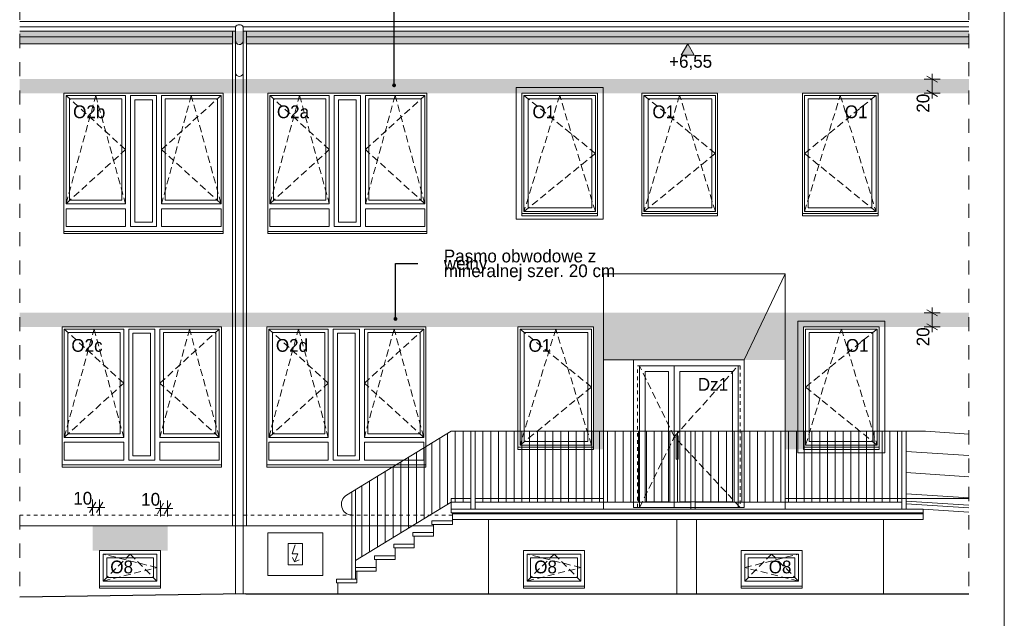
# Model space of a CAD drawing. Extents: x -149893 to 127691, y 5328 to 37028.
# Tile 87 of 88: x 113778 to 127691, y 19347 to 27803. Entities that reach past the tile are written whole.
import ezdxf

# ---------------------------------------------------------------- set-up
doc = ezdxf.new("R2010")
doc.units = 0
doc.header["$MEASUREMENT"] = 0
for name, pattern in [('Hidden Line', [100, 50, -50]), ('Krawędzie ukryte', [150, 100, -50]), ('Przerywana', [400, 200, -200])]:
    doc.linetypes.add(name, pattern=pattern)
doc.layers.add('arch izolacje_Nr_Pióra__9', color=7, linetype='Continuous', lineweight=13, true_color=0x3dad99)
doc.layers.add('Arch kolory_Nr_Pióra__64', color=7, linetype='Continuous', lineweight=15, true_color=0x2b862b)
for name, color, linetype, lineweight in [('Arch okna_Nr_Pióra__5', 7, 'Continuous', 13), ('Arch opisy okien_Nr_Pióra__21', 7, 'Continuous', 13), ('Arch opisy_Nr_Pióra__21', 7, 'Continuous', 13), ('ARCH TABELA_Nr_Pióra__21', 7, 'Continuous', 13), ('Arch wymiary_Nr_Pióra__5', 7, 'Continuous', 13), ('INSTALACJA IE_Nr_Pióra__21', 7, 'Continuous', 13), ('INSTALACJA IE_Nr_Pióra__5', 7, 'Continuous', 13), ('INWENT BALUSTRADY_Nr_Pióra__5', 7, 'Continuous', 13), ('INWENT DACH_Nr_Pióra__21', 7, 'Continuous', 13), ('INWENT ODWODNIENIE_Nr_Pióra__21', 7, 'Continuous', 13), ('INWENT OPISY_Nr_Pióra__21', 7, 'Continuous', 13), ('INWENT TEREN_Nr_Pióra__1', 7, 'Continuous', 25), ('INWENT. DRZWI_Nr_Pióra__21', 7, 'Continuous', 13), ('INWENT. OKNA_Nr_Pióra__5', 7, 'Continuous', 13), ('INWENT.ŚCIANY_Nr_Pióra__5', 7, 'Continuous', 13), ('Istniejące schody_Nr_Pióra__21', 7, 'Continuous', 13), ('Istniejące schody_Nr_Pióra__5', 7, 'Continuous', 13)]:
    doc.layers.add(name, color=color, linetype=linetype, lineweight=lineweight)
doc.layers.add('Arch wymiary', color=7, linetype='Continuous')
doc.layers.add('INSTALACJA IE', color=7, linetype='Continuous')
doc.styles.add('GENERATED_STYLE_3', font='txt')
doc.styles.add('GENERATED_STYLE_4', font='txt')
doc.styles.add('GENERATED_STYLE_8', font='txt')
doc.dimstyles.new('GENERATED_STYLE__5', dxfattribs={"dimtxt": 179.999995, "dimasz": 114, "dimexe": 0.18, "dimexo": 0, "dimgap": 0.09, "dimtad": 1, "dimtih": 1, "dimtoh": 1, "dimdec": 0, "dimlfac": 0.1, "dimzin": 0, "dimdsep": 46, "dimtxsty": 'GENERATED_STYLE_3', "dimblk": 'ARROWHEAD_2', "dimblk1": 'ARROWHEAD_2', "dimblk2": 'ARROWHEAD_2', "dimcen": 0.09, "dimclrd": 7, "dimclre": 7, "dimclrt": 7, "dimazin": 0, "dimtfac": 1, "dimtdec": 4, "dimtmove": 0, "dimatfit": 3, "dimfxl": 0, "dimtolj": 1, "dimtzin": 0, "dimarcsym": 0})
doc.dimstyles.new('GENERATED_STYLE__6', dxfattribs={"dimtxt": 179.999995, "dimasz": 114, "dimexe": 0.18, "dimexo": 0, "dimgap": 0.09, "dimtad": 1, "dimdec": 0, "dimlfac": 0.1, "dimzin": 0, "dimdsep": 46, "dimtxsty": 'GENERATED_STYLE_3', "dimblk": 'ARROWHEAD_2', "dimblk1": 'ARROWHEAD_2', "dimblk2": 'ARROWHEAD_2', "dimcen": 0.09, "dimclrd": 7, "dimclre": 7, "dimclrt": 7, "dimazin": 0, "dimtfac": 1, "dimtdec": 4, "dimtmove": 0, "dimatfit": 3, "dimfxl": 0, "dimtolj": 1, "dimtzin": 0, "dimarcsym": 0})
doc.dimstyles.new('GENERATED_STYLE__8', dxfattribs={"dimtxt": 0.18, "dimasz": 109.44, "dimexe": 0.18, "dimexo": 0.0625, "dimgap": 0.09, "dimtad": 0, "dimtih": 1, "dimtoh": 1, "dimdec": 4, "dimzin": 0, "dimdsep": 46, "dimcen": 0.09, "dimadec": 0, "dimazin": 0, "dimtfac": 1, "dimtdec": 4, "dimtmove": 0, "dimatfit": 3, "dimldrblk": 'ARROWHEAD_11', "dimfxl": 0, "dimtolj": 1, "dimtzin": 0, "dimarcsym": 0})

# ---------------------------------------------------------------- blocks, each defined once
blk = doc.blocks.new('Linia_57', base_point=(117663, 20143))
at = {"layer": 'INSTALACJA IE_Nr_Pióra__21', "linetype": 'Continuous'}
for q in [(117635, 20207), (117728, 20172)]:
    blk.add_line((117663, 20143), q, dxfattribs=at)
at = {"layer": 'INSTALACJA IE_Nr_Pióra__5', "linetype": 'Continuous'}
blk.add_line((117663, 20143), (117708, 20259), dxfattribs=at)
blk = doc.blocks.new('*D345')
at = {"layer": 'Arch wymiary_Nr_Pióra__5', "linetype": 'Continuous'}
for p, q in [((114808, 20801), (114808, 21026)), ((114908, 20801), (114908, 21026)), ((114735, 20914), (114808, 20914)), ((114852, 20989), (114765, 20839)), ((114808, 20914), (114908, 20914)), ((114865, 20839), (114952, 20989)), ((114908, 20914), (114982, 20914))]:
    blk.add_line(p, q, dxfattribs=at)
at = {"layer": 'Arch wymiary_Nr_Pióra__5', "insert": (114535, 20950), "char_height": 180, "attachment_point": 7, "style": 'GENERATED_STYLE_3'}
blk.add_mtext('{10}', dxfattribs=at)
blk = doc.blocks.new('ARROWHEAD_2')
at = {"color": 0, "linetype": 'Continuous', "lineweight": 0}
for p, q in [((0, 0), (-1, 0)), ((-0.38, -0.66), (0.38, 0.66))]:
    blk.add_line(p, q, dxfattribs=at)
blk = doc.blocks.new('*D346')
at = {"layer": 'Arch wymiary_Nr_Pióra__5', "linetype": 'Continuous'}
for p, q in [((115768, 20786), (115768, 21011)), ((115868, 20786), (115868, 21011)), ((115695, 20899), (115768, 20899)), ((115812, 20974), (115725, 20824)), ((115768, 20899), (115868, 20899)), ((115825, 20824), (115912, 20974)), ((115868, 20899), (115942, 20899))]:
    blk.add_line(p, q, dxfattribs=at)
at = {"layer": 'Arch wymiary_Nr_Pióra__5', "insert": (115495, 20935), "char_height": 180, "attachment_point": 7, "style": 'GENERATED_STYLE_3'}
blk.add_mtext('{10}', dxfattribs=at)
blk = doc.blocks.new('*D347')
at = {"layer": 'Arch wymiary_Nr_Pióra__5', "linetype": 'Continuous'}
for p, q in [((126784, 23663), (126559, 23663)), ((126746, 23620), (126596, 23706)), ((126671, 23663), (126671, 23736)), ((126671, 23463), (126671, 23663)), ((126784, 23463), (126559, 23463)), ((126596, 23506), (126746, 23420)), ((126671, 23389), (126671, 23463))]:
    blk.add_line(p, q, dxfattribs=at)
at = {"layer": 'Arch wymiary_Nr_Pióra__5', "insert": (126635, 23189), "char_height": 180, "attachment_point": 7, "rotation": 90, "style": 'GENERATED_STYLE_3'}
blk.add_mtext('{20}', dxfattribs=at)
blk = doc.blocks.new('*D348')
at = {"layer": 'Arch wymiary_Nr_Pióra__5', "linetype": 'Continuous'}
for p, q in [((126746, 26920), (126596, 27006)), ((126671, 26963), (126671, 27036)), ((126784, 26963), (126559, 26963)), ((126671, 26763), (126671, 26963)), ((126784, 26763), (126559, 26763)), ((126596, 26806), (126746, 26720)), ((126671, 26689), (126671, 26763))]:
    blk.add_line(p, q, dxfattribs=at)
at = {"layer": 'Arch wymiary_Nr_Pióra__5', "insert": (126635, 26489), "char_height": 180, "attachment_point": 7, "rotation": 90, "style": 'GENERATED_STYLE_3'}
blk.add_mtext('{20}', dxfattribs=at)
blk = doc.blocks.new('Wymiary_116', base_point=(123217, 27463))
at = {"layer": 'Arch wymiary_Nr_Pióra__5', "linetype": 'Continuous'}
blk.add_hatch(color=256, dxfattribs=at).paths.add_polyline_path([(123217, 27463), (123124, 27303), (123310, 27303)], flags=0)
for p, q in [((123217, 27463), (123097, 27463)), ((123217, 27463), (123124, 27303)), ((123217, 27463), (123337, 27463)), ((123310, 27303), (123217, 27463)), ((123124, 27303), (123310, 27303))]:
    blk.add_line(p, q, dxfattribs=at)
at = {"layer": 'Arch wymiary_Nr_Pióra__5', "insert": (122954, 27091), "char_height": 180, "attachment_point": 7, "style": 'GENERATED_STYLE_3'}
blk.add_mtext('{+6,55}', dxfattribs=at)
blk = doc.blocks.new('ARROWHEAD_11')
at = {"color": 0, "linetype": 'Continuous', "lineweight": 0}
blk.add_line((0, 0), (-1, 0), dxfattribs=at)
at = {"color": 0, "linetype": 'Continuous', "lineweight": 0, "const_width": 0.25, "flags": 128}
blk.add_lwpolyline([(-0.125, 0, 1), (0.125, 0, 1)], format="xyb", close=True, dxfattribs=at)

msp = doc.modelspace()

# ---------------------------------------------------------------- hatches: boundary and pattern name
at = {"layer": 'Arch kolory_Nr_Pióra__64', "linetype": 'Continuous'}
for points in [[(113778.3, 27462.8), (127191.1, 27462.8), (127191.1, 27642.9), (113778.3, 27642.9)], [(113778.3, 26762.8), (114403.3, 26762.8), (127191.1, 26762.8), (127191.1, 26962.8), (113778.3, 26962.8)], [(113778.3, 23462.8), (114403.3, 23462.8), (121888.3, 23462.8), (121888.3, 21732.8), (122028.3, 21732.8), (122028.3, 23662.8), (113778.3, 23662.8)], [(122028.3, 22997.8), (124593.3, 22997.8), (124593.3, 23662.8), (122028.3, 23662.8)], [(124593.3, 21732.8), (124853.3, 21732.8), (124853.3, 23462.8), (127191.1, 23462.8), (127191.1, 23662.8), (124593.3, 23662.8)], [(114808.3, 20302.8), (115868.3, 20302.8), (115868.3, 20652.8), (114808.3, 20652.8)]]:
    msp.add_hatch(color=256, dxfattribs=at).paths.add_polyline_path(points, flags=0)

# ---------------------------------------------------------------- linework, layer by layer
at = {"layer": 'arch izolacje_Nr_Pióra__9', "linetype": 'Continuous'}
for p, q in [((113778.3, 27562.8), (116783.3, 27562.8)), ((116783.3, 20652.8), (116783.3, 27642.9)), ((116983.3, 20652.8), (116983.3, 27642.9)), ((116983.3, 27562.8), (127191.1, 27562.8)), ((113778.3, 27462.8), (116783.3, 27462.8)), ((116983.3, 27462.8), (127191.1, 27462.8)), ((120793.3, 26842.8), (122023.3, 26842.8)), ((120793.3, 26842.8), (120793.3, 24982.8)), ((122023.3, 26842.8), (122023.3, 24982.8)), ((120793.3, 24982.8), (122023.3, 24982.8)), ((122028.3, 24212.8), (124593.3, 24212.8)), ((122028.3, 24212.8), (122028.3, 20887.8)), ((124013.3, 22997.8), (124593.3, 24212.8)), ((124593.3, 24212.8), (124593.3, 20887.8)), ((124773.3, 23542.8), (126003.3, 23542.8)), ((124773.3, 23542.8), (124773.3, 21682.8)), ((126003.3, 23542.8), (126003.3, 21682.8)), ((122453.3, 22997.8), (122028.3, 22997.8)), ((124773.3, 21682.8), (126003.3, 21682.8)), ((119873.3, 20887.8), (119873.3, 21037.8)), ((120153.3, 21037.8), (119873.3, 21037.8)), ((122028.3, 21037.8), (120213.3, 21037.8)), ((127191.1, 21037.8), (124593.3, 21037.8)), ((113778.3, 20652.8), (119623.3, 20652.8))]:
    msp.add_line(p, q, dxfattribs=at)
at = {"layer": 'Arch okna_Nr_Pióra__5', "linetype": 'Krawędzie ukryte'}
for p, q in [((115273.3, 25967.8), (114433.3, 26732.8)), ((114433.3, 25202.8), (114853.3, 26732.8)), ((114853.3, 26732.8), (115273.3, 25202.8)), ((115783.3, 25967.8), (116623.3, 26732.8)), ((116203.3, 26732.8), (115783.3, 25202.8)), ((116623.3, 25202.8), (116203.3, 26732.8)), ((118153.3, 25967.8), (117313.3, 26732.8)), ((117313.3, 25202.8), (117733.3, 26732.8)), ((117733.3, 26732.8), (118153.3, 25202.8)), ((118663.3, 25967.8), (119503.3, 26732.8)), ((119083.3, 26732.8), (118663.3, 25202.8)), ((119503.3, 25202.8), (119083.3, 26732.8)), ((121913.3, 25912.8), (120903.3, 26732.8)), ((121408.3, 26732.8), (120903.3, 25092.8)), ((121913.3, 25092.8), (121408.3, 26732.8)), ((123608.3, 25912.8), (122598.3, 26732.8)), ((123103.3, 26732.8), (122598.3, 25092.8)), ((123608.3, 25092.8), (123103.3, 26732.8)), ((124868.3, 25912.8), (125878.3, 26732.8)), ((124868.3, 25092.8), (125373.3, 26732.8)), ((125373.3, 26732.8), (125878.3, 25092.8)), ((114433.3, 25202.8), (115273.3, 25967.8)), ((116623.3, 25202.8), (115783.3, 25967.8)), ((117313.3, 25202.8), (118153.3, 25967.8)), ((119503.3, 25202.8), (118663.3, 25967.8)), ((120903.3, 25092.8), (121913.3, 25912.8)), ((122598.3, 25092.8), (123608.3, 25912.8)), ((125878.3, 25092.8), (124868.3, 25912.8)), ((115248.3, 22667.8), (114408.3, 23432.8)), ((114408.3, 21902.8), (114828.3, 23432.8)), ((114828.3, 23432.8), (115248.3, 21902.8)), ((115758.3, 22667.8), (116598.3, 23432.8)), ((116178.3, 23432.8), (115758.3, 21902.8)), ((116598.3, 21902.8), (116178.3, 23432.8)), ((118138.3, 22667.8), (117298.3, 23432.8)), ((117298.3, 21902.8), (117718.3, 23432.8)), ((117718.3, 23432.8), (118138.3, 21902.8)), ((118648.3, 22667.8), (119488.3, 23432.8)), ((119068.3, 23432.8), (118648.3, 21902.8)), ((119488.3, 21902.8), (119068.3, 23432.8)), ((121858.3, 22612.8), (120848.3, 23432.8)), ((121353.3, 23432.8), (120848.3, 21792.8)), ((121858.3, 21792.8), (121353.3, 23432.8)), ((124883.3, 22612.8), (125893.3, 23432.8)), ((124883.3, 21792.8), (125388.3, 23432.8)), ((125388.3, 23432.8), (125893.3, 21792.8)), ((123028.3, 21912.8), (122538.3, 22912.8)), ((123028.3, 21912.8), (123928.3, 22912.8)), ((114408.3, 21902.8), (115248.3, 22667.8)), ((116598.3, 21902.8), (115758.3, 22667.8)), ((117298.3, 21902.8), (118138.3, 22667.8)), ((119488.3, 21902.8), (118648.3, 22667.8)), ((120848.3, 21792.8), (121858.3, 22612.8)), ((125893.3, 21792.8), (124883.3, 22612.8)), ((122538.3, 20912.8), (123028.3, 21912.8)), ((123958.3, 20912.8), (123028.3, 21912.8)), ((115718.3, 20062.8), (114958.3, 20252.8)), ((114958.3, 19872.8), (115338.3, 20252.8)), ((115338.3, 20252.8), (115718.3, 19872.8)), ((121708.3, 20062.8), (120948.3, 20252.8)), ((120948.3, 19872.8), (121328.3, 20252.8)), ((121328.3, 20252.8), (121708.3, 19872.8)), ((124023.3, 20062.8), (124783.3, 20252.8)), ((124403.3, 20252.8), (124023.3, 19872.8)), ((124783.3, 19872.8), (124403.3, 20252.8)), ((114958.3, 19872.8), (115718.3, 20062.8)), ((120948.3, 19872.8), (121708.3, 20062.8)), ((124783.3, 19872.8), (124023.3, 20062.8))]:
    msp.add_line(p, q, dxfattribs=at)
at = {"layer": 'Arch okna_Nr_Pióra__5', "linetype": 'Continuous'}
for p, q in [((114433.3, 26732.8), (115273.3, 26732.8)), ((114433.3, 26732.8), (114433.3, 25202.8)), ((115273.3, 25202.8), (115273.3, 26732.8)), ((115343.3, 26732.8), (115713.3, 26732.8)), ((115343.3, 24882.8), (115343.3, 26732.8)), ((115713.3, 24882.8), (115713.3, 26732.8)), ((115783.3, 26732.8), (116623.3, 26732.8)), ((115783.3, 25202.8), (115783.3, 26732.8)), ((116623.3, 26732.8), (116623.3, 25202.8)), ((117313.3, 26732.8), (118153.3, 26732.8)), ((117313.3, 26732.8), (117313.3, 25202.8)), ((118153.3, 25202.8), (118153.3, 26732.8)), ((118223.3, 26732.8), (118593.3, 26732.8)), ((118223.3, 24882.8), (118223.3, 26732.8)), ((118593.3, 24882.8), (118593.3, 26732.8)), ((118663.3, 26732.8), (119503.3, 26732.8)), ((118663.3, 25202.8), (118663.3, 26732.8)), ((119503.3, 26732.8), (119503.3, 25202.8)), ((120903.3, 26732.8), (120903.3, 25092.8)), ((120903.3, 26732.8), (121913.3, 26732.8)), ((121913.3, 26732.8), (121913.3, 25092.8)), ((122598.3, 26732.8), (122598.3, 25092.8)), ((122598.3, 26732.8), (123608.3, 26732.8)), ((123608.3, 26732.8), (123608.3, 25092.8)), ((125878.3, 26732.8), (124868.3, 26732.8)), ((124868.3, 26732.8), (124868.3, 25092.8)), ((125878.3, 26732.8), (125878.3, 25092.8)), ((114483.3, 26682.8), (114483.3, 25252.8)), ((114483.3, 26682.8), (115223.3, 26682.8)), ((115223.3, 25252.8), (115223.3, 26682.8)), ((115403.3, 24942.8), (115403.3, 26672.8)), ((115403.3, 26672.8), (115653.3, 26672.8)), ((115653.3, 24942.8), (115653.3, 26672.8)), ((115833.3, 25252.8), (115833.3, 26682.8)), ((115833.3, 26682.8), (116573.3, 26682.8)), ((116573.3, 26682.8), (116573.3, 25252.8)), ((117363.3, 26682.8), (117363.3, 25252.8)), ((117363.3, 26682.8), (118103.3, 26682.8)), ((118103.3, 25252.8), (118103.3, 26682.8)), ((118283.3, 24942.8), (118283.3, 26672.8)), ((118283.3, 26672.8), (118533.3, 26672.8)), ((118533.3, 24942.8), (118533.3, 26672.8)), ((118713.3, 25252.8), (118713.3, 26682.8)), ((118713.3, 26682.8), (119453.3, 26682.8)), ((119453.3, 26682.8), (119453.3, 25252.8)), ((120963.3, 26682.8), (121863.3, 26682.8)), ((120963.3, 26682.8), (120963.3, 25142.8)), ((121863.3, 26682.8), (121863.3, 25142.8)), ((122658.3, 26682.8), (123558.3, 26682.8)), ((122658.3, 26682.8), (122658.3, 25142.8)), ((123558.3, 26682.8), (123558.3, 25142.8)), ((124918.3, 26682.8), (124918.3, 25142.8)), ((125818.3, 26682.8), (124918.3, 26682.8)), ((125818.3, 26682.8), (125818.3, 25142.8)), ((114433.3, 25202.8), (115273.3, 25202.8)), ((114483.3, 25252.8), (115223.3, 25252.8)), ((115783.3, 25202.8), (116623.3, 25202.8)), ((115833.3, 25252.8), (116573.3, 25252.8)), ((117313.3, 25202.8), (118153.3, 25202.8)), ((117363.3, 25252.8), (118103.3, 25252.8)), ((118663.3, 25202.8), (119503.3, 25202.8)), ((118713.3, 25252.8), (119453.3, 25252.8)), ((114433.3, 25132.8), (115273.3, 25132.8)), ((114433.3, 25132.8), (114433.3, 24882.8)), ((115273.3, 24882.8), (115273.3, 25132.8)), ((115783.3, 25132.8), (116623.3, 25132.8)), ((115783.3, 24882.8), (115783.3, 25132.8)), ((116623.3, 25132.8), (116623.3, 24882.8)), ((117313.3, 25132.8), (118153.3, 25132.8)), ((117313.3, 25132.8), (117313.3, 24882.8)), ((118153.3, 24882.8), (118153.3, 25132.8)), ((118663.3, 25132.8), (119503.3, 25132.8)), ((118663.3, 24882.8), (118663.3, 25132.8)), ((119503.3, 25132.8), (119503.3, 24882.8)), ((120903.3, 25092.8), (121913.3, 25092.8)), ((120963.3, 25142.8), (121863.3, 25142.8)), ((122598.3, 25092.8), (123608.3, 25092.8)), ((122658.3, 25142.8), (123558.3, 25142.8)), ((125878.3, 25092.8), (124868.3, 25092.8)), ((125818.3, 25142.8), (124918.3, 25142.8)), ((115403.3, 24942.8), (115653.3, 24942.8)), ((118283.3, 24942.8), (118533.3, 24942.8)), ((114433.3, 24882.8), (115273.3, 24882.8)), ((115343.3, 24882.8), (115713.3, 24882.8)), ((115783.3, 24882.8), (116623.3, 24882.8)), ((117313.3, 24882.8), (118153.3, 24882.8)), ((118223.3, 24882.8), (118593.3, 24882.8)), ((118663.3, 24882.8), (119503.3, 24882.8)), ((114408.3, 23432.8), (115248.3, 23432.8)), ((114408.3, 23432.8), (114408.3, 21902.8)), ((114458.3, 23382.8), (114458.3, 21952.8)), ((114458.3, 23382.8), (115198.3, 23382.8)), ((115198.3, 21952.8), (115198.3, 23382.8)), ((115248.3, 21902.8), (115248.3, 23432.8)), ((115318.3, 23432.8), (115688.3, 23432.8)), ((115318.3, 21582.8), (115318.3, 23432.8)), ((115688.3, 21582.8), (115688.3, 23432.8)), ((115758.3, 23432.8), (116598.3, 23432.8)), ((115758.3, 21902.8), (115758.3, 23432.8)), ((115808.3, 21952.8), (115808.3, 23382.8)), ((115808.3, 23382.8), (116548.3, 23382.8)), ((116548.3, 23382.8), (116548.3, 21952.8)), ((116598.3, 23432.8), (116598.3, 21902.8)), ((117298.3, 23432.8), (118138.3, 23432.8)), ((117298.3, 23432.8), (117298.3, 21902.8)), ((117348.3, 23382.8), (117348.3, 21952.8)), ((117348.3, 23382.8), (118088.3, 23382.8)), ((118088.3, 21952.8), (118088.3, 23382.8)), ((118138.3, 21902.8), (118138.3, 23432.8)), ((118208.3, 23432.8), (118578.3, 23432.8)), ((118208.3, 21582.8), (118208.3, 23432.8)), ((118578.3, 21582.8), (118578.3, 23432.8)), ((118648.3, 23432.8), (119488.3, 23432.8)), ((118648.3, 21902.8), (118648.3, 23432.8)), ((118698.3, 21952.8), (118698.3, 23382.8)), ((118698.3, 23382.8), (119438.3, 23382.8)), ((119438.3, 23382.8), (119438.3, 21952.8)), ((119488.3, 23432.8), (119488.3, 21902.8)), ((120848.3, 23432.8), (120848.3, 21792.8)), ((120848.3, 23432.8), (121858.3, 23432.8)), ((120908.3, 23382.8), (121808.3, 23382.8)), ((120908.3, 23382.8), (120908.3, 21842.8)), ((121808.3, 23382.8), (121808.3, 21842.8)), ((121858.3, 23432.8), (121858.3, 21792.8)), ((125893.3, 23432.8), (124883.3, 23432.8)), ((124883.3, 23432.8), (124883.3, 21792.8)), ((124933.3, 23382.8), (124933.3, 21842.8)), ((125833.3, 23382.8), (124933.3, 23382.8)), ((125833.3, 23382.8), (125833.3, 21842.8)), ((125893.3, 23432.8), (125893.3, 21792.8)), ((115378.3, 21642.8), (115378.3, 23372.8)), ((115378.3, 23372.8), (115628.3, 23372.8)), ((115628.3, 21642.8), (115628.3, 23372.8)), ((118268.3, 21642.8), (118268.3, 23372.8)), ((118268.3, 23372.8), (118518.3, 23372.8)), ((118518.3, 21642.8), (118518.3, 23372.8)), ((114408.3, 21902.8), (115248.3, 21902.8)), ((114458.3, 21952.8), (115198.3, 21952.8)), ((115758.3, 21902.8), (116598.3, 21902.8)), ((115808.3, 21952.8), (116548.3, 21952.8)), ((117298.3, 21902.8), (118138.3, 21902.8)), ((117348.3, 21952.8), (118088.3, 21952.8)), ((118648.3, 21902.8), (119488.3, 21902.8)), ((118698.3, 21952.8), (119438.3, 21952.8)), ((114408.3, 21832.8), (115248.3, 21832.8)), ((114408.3, 21832.8), (114408.3, 21582.8)), ((115248.3, 21582.8), (115248.3, 21832.8)), ((115758.3, 21832.8), (116598.3, 21832.8)), ((115758.3, 21582.8), (115758.3, 21832.8)), ((116598.3, 21832.8), (116598.3, 21582.8)), ((117298.3, 21832.8), (118138.3, 21832.8)), ((117298.3, 21832.8), (117298.3, 21582.8)), ((118138.3, 21582.8), (118138.3, 21832.8)), ((118648.3, 21832.8), (119488.3, 21832.8)), ((118648.3, 21582.8), (118648.3, 21832.8)), ((119488.3, 21832.8), (119488.3, 21582.8)), ((120848.3, 21792.8), (121858.3, 21792.8)), ((120908.3, 21842.8), (121808.3, 21842.8)), ((125893.3, 21792.8), (124883.3, 21792.8)), ((125833.3, 21842.8), (124933.3, 21842.8)), ((114408.3, 21582.8), (115248.3, 21582.8)), ((115318.3, 21582.8), (115688.3, 21582.8)), ((115378.3, 21642.8), (115628.3, 21642.8)), ((115758.3, 21582.8), (116598.3, 21582.8)), ((117298.3, 21582.8), (118138.3, 21582.8)), ((118208.3, 21582.8), (118578.3, 21582.8)), ((118268.3, 21642.8), (118518.3, 21642.8)), ((118648.3, 21582.8), (119488.3, 21582.8)), ((115718.3, 20252.8), (114958.3, 20252.8)), ((114958.3, 20252.8), (114958.3, 19872.8)), ((115008.3, 20202.8), (115008.3, 19922.8)), ((115668.3, 20202.8), (115008.3, 20202.8)), ((115668.3, 20202.8), (115668.3, 19922.8)), ((115718.3, 20252.8), (115718.3, 19872.8)), ((121708.3, 20252.8), (120948.3, 20252.8)), ((120948.3, 20252.8), (120948.3, 19872.8)), ((120998.3, 20202.8), (120998.3, 19922.8)), ((121658.3, 20202.8), (120998.3, 20202.8)), ((121658.3, 20202.8), (121658.3, 19922.8)), ((121708.3, 20252.8), (121708.3, 19872.8)), ((124023.3, 20252.8), (124783.3, 20252.8)), ((124023.3, 20252.8), (124023.3, 19872.8)), ((124073.3, 20202.8), (124073.3, 19922.8)), ((124073.3, 20202.8), (124733.3, 20202.8)), ((124733.3, 20202.8), (124733.3, 19922.8)), ((124783.3, 20252.8), (124783.3, 19872.8)), ((115008.3, 19922.8), (115668.3, 19922.8)), ((120998.3, 19922.8), (121658.3, 19922.8)), ((124733.3, 19922.8), (124073.3, 19922.8)), ((114908.3, 19802.8), (114908.3, 19772.8)), ((114908.3, 19772.8), (115768.3, 19772.8)), ((114958.3, 19872.8), (115718.3, 19872.8)), ((115768.3, 19772.8), (115768.3, 19802.8)), ((120898.3, 19802.8), (120898.3, 19772.8)), ((120898.3, 19772.8), (121758.3, 19772.8)), ((120948.3, 19872.8), (121708.3, 19872.8)), ((121758.3, 19772.8), (121758.3, 19802.8)), ((123973.3, 19772.8), (123973.3, 19802.8)), ((124833.3, 19772.8), (123973.3, 19772.8)), ((124783.3, 19872.8), (124023.3, 19872.8)), ((124833.3, 19802.8), (124833.3, 19772.8))]:
    msp.add_line(p, q, dxfattribs=at)
at = {"layer": 'ARCH TABELA_Nr_Pióra__21', "linetype": 'Continuous'}
msp.add_line((127691.1, 37028.4), (127691.1, 7328.4), dxfattribs=at)
at = {"layer": 'INSTALACJA IE_Nr_Pióra__5', "linetype": 'Continuous'}
for p, q in [((118063.3, 20552.8), (117283.3, 20552.8)), ((117283.3, 20552.8), (117283.3, 19952.8)), ((118063.3, 19952.8), (118063.3, 20552.8)), ((117573.3, 20402.8), (117773.3, 20402.8)), ((117573.3, 20102.8), (117573.3, 20402.8)), ((117630.2, 20259.2), (117669.1, 20382.3)), ((117773.3, 20402.8), (117773.3, 20102.8)), ((117708, 20259.2), (117630.2, 20259.2)), ((117773.3, 20102.8), (117573.3, 20102.8)), ((117283.3, 19952.8), (118063.3, 19952.8))]:
    msp.add_line(p, q, dxfattribs=at)
at = {"layer": 'INWENT BALUSTRADY_Nr_Pióra__5', "linetype": 'Continuous'}
for p, q in [((118395, 21084.5), (119873.3, 21987.8)), ((119873.3, 21987.8), (120153.3, 21987.8)), ((119933.3, 20987.8), (119933.3, 21987.8)), ((120043.3, 20987.8), (120043.3, 21987.8)), ((120153.3, 21987.8), (123263.3, 21987.8)), ((120153.3, 21987.8), (120153.3, 20887.8)), ((120213.3, 21987.8), (120213.3, 20887.8)), ((120323.3, 20987.8), (120323.3, 21987.8)), ((120433.3, 20987.8), (120433.3, 21987.8)), ((120543.3, 20987.8), (120543.3, 21987.8)), ((120653.3, 20987.8), (120653.3, 21987.8)), ((120763.3, 20987.8), (120763.3, 21987.8)), ((120873.3, 20987.8), (120873.3, 21987.8)), ((120983.3, 20987.8), (120983.3, 21987.8)), ((121093.3, 20987.8), (121093.3, 21987.8)), ((121203.3, 20987.8), (121203.3, 21987.8)), ((121313.3, 20987.8), (121313.3, 21987.8)), ((121423.3, 20987.8), (121423.3, 21987.8)), ((121533.3, 20987.8), (121533.3, 21987.8)), ((121643.3, 20987.8), (121643.3, 21987.8)), ((121753.3, 20987.8), (121753.3, 21987.8)), ((121863.3, 20987.8), (121863.3, 21987.8)), ((121973.3, 20987.8), (121973.3, 21987.8)), ((122083.3, 20987.8), (122083.3, 21987.8)), ((122193.3, 20987.8), (122193.3, 21987.8)), ((122303.3, 20987.8), (122303.3, 21987.8)), ((122413.3, 20987.8), (122413.3, 21987.8)), ((122523.3, 20987.8), (122523.3, 21987.8)), ((122633.3, 20987.8), (122633.3, 21987.8)), ((122743.3, 20987.8), (122743.3, 21987.8)), ((122853.3, 20987.8), (122853.3, 21987.8)), ((122963.3, 20987.8), (122963.3, 21987.8)), ((123073.3, 20987.8), (123073.3, 21987.8)), ((123183.3, 20987.8), (123183.3, 21987.8)), ((123263.3, 21987.8), (126303.3, 21987.8)), ((123263.3, 21987.8), (123263.3, 20887.8)), ((123323.3, 21987.8), (123323.3, 20887.8)), ((123433.3, 20987.8), (123433.3, 21987.8)), ((123543.3, 20987.8), (123543.3, 21987.8)), ((123653.3, 20987.8), (123653.3, 21987.8)), ((123763.3, 20987.8), (123763.3, 21987.8)), ((123873.3, 20987.8), (123873.3, 21987.8)), ((123983.3, 20987.8), (123983.3, 21987.8)), ((124093.3, 20987.8), (124093.3, 21987.8)), ((124203.3, 20987.8), (124203.3, 21987.8)), ((124313.3, 20987.8), (124313.3, 21987.8)), ((124423.3, 20987.8), (124423.3, 21987.8)), ((124533.3, 20987.8), (124533.3, 21987.8)), ((124643.3, 20987.8), (124643.3, 21987.8)), ((124753.3, 20987.8), (124753.3, 21987.8)), ((124863.3, 20987.8), (124863.3, 21987.8)), ((124973.3, 20987.8), (124973.3, 21987.8)), ((125083.3, 20987.8), (125083.3, 21987.8)), ((125193.3, 20987.8), (125193.3, 21987.8)), ((125303.3, 20987.8), (125303.3, 21987.8)), ((125413.3, 20987.8), (125413.3, 21987.8)), ((125523.3, 20987.8), (125523.3, 21987.8)), ((125633.3, 20987.8), (125633.3, 21987.8)), ((125743.3, 20987.8), (125743.3, 21987.8)), ((125853.3, 20987.8), (125853.3, 21987.8)), ((125963.3, 20987.8), (125963.3, 21987.8)), ((126073.3, 20987.8), (126073.3, 21987.8)), ((126183.3, 20987.8), (126183.3, 21987.8)), ((126243.3, 21987.8), (126243.3, 20887.8)), ((126303.3, 21987.8), (126578.9, 21987.8)), ((126303.3, 21987.8), (126303.3, 20887.8)), ((127191.1, 21948.2), (126578.9, 21987.8)), ((119713.3, 20890.1), (119713.3, 21890.1)), ((119823.3, 20957.3), (119823.3, 21957.3)), ((119493.3, 20755.6), (119493.3, 21755.6)), ((119603.3, 20822.8), (119603.3, 21822.8)), ((127191.1, 21647.5), (126303.3, 21705.1)), ((119273.3, 20621.2), (119273.3, 21621.2)), ((119383.3, 20688.4), (119383.3, 21688.4)), ((119053.3, 20486.7), (119053.3, 21486.7)), ((119163.3, 20553.9), (119163.3, 21553.9)), ((118833.3, 20352.3), (118833.3, 21352.3)), ((118943.3, 20419.5), (118943.3, 21419.5)), ((127191.1, 21346.9), (126303.3, 21404.4)), ((118523.3, 19897.8), (118523.3, 21162.8)), ((118613.3, 20217.8), (118613.3, 21217.8)), ((118723.3, 20285.1), (118723.3, 21285.1)), ((118473.3, 19897.8), (118473.3, 21132.3)), ((127191.1, 21046.3), (126303.3, 21103.8)), ((118523.3, 20162.8), (119873.3, 20987.8)), ((119873.3, 20987.8), (120153.3, 20987.8)), ((120213.3, 20987.8), (123263.3, 20987.8)), ((123323.3, 20987.8), (126243.3, 20987.8)), ((127191.1, 20946.1), (126303.3, 21003.6)), ((127191.1, 20906), (126303.3, 20963.5))]:
    msp.add_line(p, q, dxfattribs=at)
msp.add_arc((118473.3, 20956.5), 150, 121.42957, 270, dxfattribs=at)
at = {"layer": 'INWENT DACH_Nr_Pióra__21', "linetype": 'Continuous'}
for p, q in [((127191.1, 27777.2), (113778.3, 27777.2)), ((116828.3, 27702.2), (113778.3, 27702.2)), ((127191.1, 27702.2), (116938.3, 27702.2)), ((116828.3, 27642.9), (113778.3, 27642.9)), ((127191.1, 27642.9), (116938.3, 27642.9))]:
    msp.add_line(p, q, dxfattribs=at)
at = {"layer": 'INWENT ODWODNIENIE_Nr_Pióra__21', "linetype": 'Continuous'}
for p, q in [((116828.3, 27702.2), (116828.3, 19690.6)), ((116938.3, 27702.2), (116938.3, 19692.3))]:
    msp.add_line(p, q, dxfattribs=at)
for centre, radius, start, end in [((116883.3, 27666.6), 65.5, 32.87588, 147.12412), ((116883.3, 27507.4), 55.2, 174.54738, 354.54738), ((116883.3, 27057.4), 55.2, 185.45262, 5.45262)]:
    msp.add_arc(centre, radius, start, end, dxfattribs=at)
at = {"layer": 'INWENT OPISY_Nr_Pióra__21', "linetype": 'Przerywana'}
for p, q in [((113778.3, 33202.8), (113778.3, 19643.5)), ((127191.1, 33202.8), (127191.1, 19692.8))]:
    msp.add_line(p, q, dxfattribs=at)
at = {"layer": 'INWENT TEREN_Nr_Pióra__1', "linetype": 'Continuous'}
for q in [(113778.3, 19643.5), (127191.1, 19692.8)]:
    msp.add_line((116973.3, 19692.8), q, dxfattribs=at)
at = {"layer": 'INWENT. DRZWI_Nr_Pióra__21', "linetype": 'Continuous'}
for p, q in [((122453.3, 22997.8), (122453.3, 20912.8)), ((122453.3, 22997.8), (124013.3, 22997.8)), ((124013.3, 22997.8), (124013.3, 20912.8)), ((122538.3, 22912.8), (123928.3, 22912.8)), ((122538.3, 22912.8), (122538.3, 20912.8)), ((122618.3, 22832.8), (122948.3, 22832.8)), ((122618.3, 22832.8), (122618.3, 20992.8)), ((122948.3, 22832.8), (122948.3, 20992.8)), ((123028.3, 22912.8), (123028.3, 20912.8)), ((123108.3, 22832.8), (123108.3, 20992.8)), ((123108.3, 22832.8), (123848.3, 22832.8)), ((123848.3, 22832.8), (123848.3, 20992.8)), ((123928.3, 22912.8), (123928.3, 20912.8)), ((123053.3, 21922.8), (123083.3, 21922.8)), ((123053.3, 21592.8), (123053.3, 21922.8)), ((123083.3, 21592.8), (123083.3, 21922.8)), ((123083.3, 21592.8), (123053.3, 21592.8)), ((122453.3, 20912.8), (124013.3, 20912.8)), ((122948.3, 20992.8), (122618.3, 20992.8)), ((123848.3, 20992.8), (123108.3, 20992.8))]:
    msp.add_line(p, q, dxfattribs=at)
at = {"layer": 'INWENT. OKNA_Nr_Pióra__5', "linetype": 'Continuous'}
for p, q in [((120873.3, 25062.8), (120873.3, 25032.8)), ((121943.3, 25032.8), (121943.3, 25062.8)), ((122568.3, 25062.8), (122568.3, 25032.8)), ((123638.3, 25032.8), (123638.3, 25062.8)), ((124838.3, 25062.8), (124838.3, 25032.8)), ((125908.3, 25032.8), (125908.3, 25062.8)), ((120873.3, 25032.8), (121943.3, 25032.8)), ((122568.3, 25032.8), (123638.3, 25032.8)), ((124838.3, 25032.8), (125908.3, 25032.8)), ((114403.3, 24812.8), (114403.3, 24782.8)), ((114403.3, 24782.8), (116653.3, 24782.8)), ((116653.3, 24782.8), (116653.3, 24812.8)), ((117283.3, 24812.8), (117283.3, 24782.8)), ((117283.3, 24782.8), (119533.3, 24782.8)), ((119533.3, 24782.8), (119533.3, 24812.8)), ((120818.3, 21762.8), (120818.3, 21732.8)), ((120818.3, 21732.8), (121888.3, 21732.8)), ((121888.3, 21732.8), (121888.3, 21762.8)), ((124853.3, 21762.8), (124853.3, 21732.8)), ((124853.3, 21732.8), (125923.3, 21732.8)), ((125923.3, 21732.8), (125923.3, 21762.8)), ((114378.3, 21512.8), (114378.3, 21482.8)), ((114378.3, 21482.8), (116628.3, 21482.8)), ((116628.3, 21482.8), (116628.3, 21512.8)), ((117268.3, 21512.8), (117268.3, 21482.8)), ((117268.3, 21482.8), (119518.3, 21482.8)), ((119518.3, 21482.8), (119518.3, 21512.8))]:
    msp.add_line(p, q, dxfattribs=at)
at = {"layer": 'INWENT.ŚCIANY_Nr_Pióra__5', "linetype": 'Continuous'}
for p, q in [((114403.3, 26762.8), (116653.3, 26762.8)), ((114403.3, 26762.8), (114403.3, 24812.8)), ((116653.3, 26762.8), (116653.3, 24812.8)), ((117283.3, 26762.8), (119533.3, 26762.8)), ((117283.3, 26762.8), (117283.3, 24812.8)), ((119533.3, 26762.8), (119533.3, 24812.8)), ((120873.3, 26762.8), (121943.3, 26762.8)), ((120873.3, 26762.8), (120873.3, 25062.8)), ((121943.3, 26762.8), (121943.3, 25062.8)), ((122568.3, 26762.8), (123638.3, 26762.8)), ((122568.3, 26762.8), (122568.3, 25062.8)), ((123638.3, 26762.8), (123638.3, 25062.8)), ((124838.3, 26762.8), (125908.3, 26762.8)), ((124838.3, 26762.8), (124838.3, 25062.8)), ((125908.3, 26762.8), (125908.3, 25062.8)), ((120873.3, 25062.8), (121943.3, 25062.8)), ((122568.3, 25062.8), (123638.3, 25062.8)), ((124838.3, 25062.8), (125908.3, 25062.8)), ((114403.3, 24812.8), (116653.3, 24812.8)), ((117283.3, 24812.8), (119533.3, 24812.8)), ((114378.3, 23462.8), (114378.3, 21512.8)), ((114378.3, 23462.8), (116628.3, 23462.8)), ((116628.3, 23462.8), (116628.3, 21512.8)), ((120818.3, 23462.8), (120818.3, 21762.8)), ((120818.3, 23462.8), (121888.3, 23462.8)), ((121888.3, 23462.8), (121888.3, 21762.8)), ((124853.3, 23462.8), (124853.3, 21762.8)), ((124853.3, 23462.8), (125923.3, 23462.8)), ((125923.3, 23462.8), (125923.3, 21762.8)), ((120818.3, 21762.8), (121888.3, 21762.8)), ((124853.3, 21762.8), (125923.3, 21762.8)), ((114378.3, 21512.8), (116628.3, 21512.8)), ((114908.3, 20302.8), (114908.3, 19802.8)), ((115768.3, 20302.8), (114908.3, 20302.8)), ((115768.3, 20302.8), (115768.3, 19802.8)), ((120898.3, 20302.8), (120898.3, 19802.8)), ((121758.3, 20302.8), (120898.3, 20302.8)), ((121758.3, 20302.8), (121758.3, 19802.8)), ((123973.3, 20302.8), (123973.3, 19802.8)), ((124833.3, 20302.8), (123973.3, 20302.8)), ((124833.3, 20302.8), (124833.3, 19802.8)), ((114908.3, 19802.8), (115768.3, 19802.8)), ((120898.3, 19802.8), (121758.3, 19802.8)), ((123973.3, 19802.8), (124833.3, 19802.8))]:
    msp.add_line(p, q, dxfattribs=at)
at = {"layer": 'INWENT.ŚCIANY_Nr_Pióra__5', "linetype": 'Hidden Line'}
for p, q in [((122508.3, 20912.8), (122508.3, 22912.8)), ((122508.3, 22912.8), (123958.3, 22912.8)), ((123958.3, 22912.8), (123958.3, 20912.8)), ((123958.3, 20912.8), (122508.3, 20912.8)), ((116828.3, 20802.8), (113778.3, 20802.8)), ((119893.3, 20802.8), (116938.3, 20802.8))]:
    msp.add_line(p, q, dxfattribs=at)
at = {"layer": 'Istniejące schody_Nr_Pióra__21', "linetype": 'Continuous'}
for p, q in [((126543.3, 20887.8), (119873.3, 20887.8)), ((119873.3, 20837.8), (119873.3, 20887.8)), ((126543.3, 20742.8), (126543.3, 20887.8)), ((127191.1, 20845.9), (126543.3, 20887.8)), ((126543.3, 20837.8), (119873.3, 20837.8)), ((119893.3, 20837.8), (119893.3, 20722.8)), ((126543.3, 20822.8), (119893.3, 20822.8)), ((126543.3, 20742.8), (119893.3, 20742.8)), ((119893.3, 20722.8), (119603.3, 20722.8)), ((119603.3, 20722.8), (119603.3, 20672.8)), ((119603.3, 20672.8), (119893.3, 20672.8)), ((119623.3, 20672.8), (119623.3, 20557.8)), ((119893.3, 20672.8), (119893.3, 20722.8)), ((119623.3, 20557.8), (119333.3, 20557.8)), ((119333.3, 20557.8), (119333.3, 20507.8)), ((119333.3, 20507.8), (119623.3, 20507.8)), ((119353.3, 20507.8), (119353.3, 20392.8)), ((119623.3, 20507.8), (119623.3, 20557.8)), ((119353.3, 20392.8), (119063.3, 20392.8)), ((119063.3, 20392.8), (119063.3, 20342.8)), ((119063.3, 20342.8), (119353.3, 20342.8)), ((119083.3, 20342.8), (119083.3, 20227.8)), ((119353.3, 20342.8), (119353.3, 20392.8)), ((119083.3, 20227.8), (118793.3, 20227.8)), ((118793.3, 20227.8), (118793.3, 20177.8)), ((118793.3, 20177.8), (119083.3, 20177.8)), ((118813.3, 20177.8), (118813.3, 20062.8)), ((119083.3, 20177.8), (119083.3, 20227.8)), ((118813.3, 20062.8), (118523.3, 20062.8)), ((118523.3, 20062.8), (118523.3, 20012.8)), ((118813.3, 20012.8), (118813.3, 20062.8)), ((118543.3, 19897.8), (118253.3, 19897.8)), ((118253.3, 19897.8), (118253.3, 19847.8)), ((118523.3, 20012.8), (118813.3, 20012.8)), ((118543.3, 20012.8), (118543.3, 19897.8)), ((118543.3, 19847.8), (118543.3, 19897.8)), ((118253.3, 19847.8), (118543.3, 19847.8)), ((118273.3, 19847.8), (118273.3, 19692.8))]:
    msp.add_line(p, q, dxfattribs=at)
at = {"layer": 'Istniejące schody_Nr_Pióra__5', "linetype": 'Continuous'}
for p, q in [((117268.3, 23462.8), (117268.3, 21512.8)), ((117268.3, 23462.8), (119518.3, 23462.8)), ((119518.3, 23462.8), (119518.3, 21512.8)), ((117268.3, 21512.8), (119518.3, 21512.8)), ((120403.3, 20742.8), (120403.3, 19692.8)), ((123063.3, 20742.8), (123063.3, 19692.8)), ((123343.3, 20742.8), (123343.3, 19692.8)), ((125983.3, 20742.8), (125983.3, 19692.8))]:
    msp.add_line(p, q, dxfattribs=at)

# ---------------------------------------------------------------- block references
at = {"layer": 'Arch wymiary', "linetype": 'Continuous'}
msp.add_blockref('Wymiary_116', (123216.9, 27462.8), dxfattribs=at)
at = {"layer": 'INSTALACJA IE', "linetype": 'Continuous'}
msp.add_blockref('Linia_57', (117663.3, 20142.8), dxfattribs=at)

# ---------------------------------------------------------------- texts
at = {"layer": 'Arch opisy okien_Nr_Pióra__21', "linetype": 'Continuous', "char_height": 180, "style": 'GENERATED_STYLE_8'}
for s, insert, attachment_point in [('{O2b}', (114533.3, 26591.7), 1), ('{O2a}', (117413.3, 26591.7), 1), ('{O1}', (121023.3, 26591.7), 1), ('{O1}', (122718.3, 26591.7), 1), ('{O1}', (125758.3, 26591.7), 3), ('{O2c}', (114508.3, 23291.7), 1), ('{O2d}', (117398.3, 23291.7), 1), ('{O1}', (120968.3, 23291.7), 1), ('{O1}', (125773.3, 23291.7), 3), ('{Dz1}', (123788.3, 22741.7), 3), ('{O8}', (115058.3, 20161.7), 1), ('{O8}', (121048.3, 20161.7), 1), ('{O8}', (124683.3, 20161.7), 3)]:
    msp.add_mtext(s, dxfattribs=dict(at, insert=insert, attachment_point=attachment_point))
at = {"layer": 'Arch opisy_Nr_Pióra__21', "linetype": 'Continuous', "insert": (119771.2, 24333.2), "char_height": 180, "width": 2669.93, "attachment_point": 4, "line_spacing_factor": 0.347509, "style": 'GENERATED_STYLE_4'}
msp.add_mtext('{Pasmo obwodowe z wełny \\Pmineralnej szer. 20 cm}', dxfattribs=at)

# ---------------------------------------------------------------- dimensions: what is measured, and where the dimension line sits
at = {"layer": 'Arch wymiary', "linetype": 'Continuous'}
for base, p1, p2, picture, middle in [((126671.3, 26762.8), (126805.9, 26762.8), (126767.6, 26962.8), '*D348', (126545.3, 26625.7)), ((126671.3, 23462.8), (126952, 23462.8), (126952, 23662.8), '*D347', (126545.3, 23325.7))]:
    dim = msp.add_linear_dim(base=base, p1=p1, p2=p2, angle=90, dimstyle='GENERATED_STYLE__6', dxfattribs=at)
    dim.commit()
    dim.dimension.update_dxf_attribs({"geometry": picture, "text_midpoint": middle})
for base, p1, p2, picture, middle in [((114808.3, 20913.5), (114808.3, 20302.8), (114908.3, 20302.8), '*D345', (114671.1, 21039.5)), ((115768.3, 20898.8), (115768.3, 20302.8), (115868.3, 20302.8), '*D346', (115631.1, 21024.8))]:
    dim = msp.add_linear_dim(base=base, p1=p1, p2=p2, dimstyle='GENERATED_STYLE__5', dxfattribs=at)
    dim.commit()
    dim.dimension.update_dxf_attribs({"geometry": picture, "text_midpoint": middle})

# ---------------------------------------------------------------- leaders
at = {"layer": 'Arch opisy_Nr_Pióra__21', "linetype": 'Continuous', "annotation_type": 0, "has_hookline": 1, "hookline_direction": 1, "text_width": 2374.3}
for points in [[(119068.3, 26876), (119068.3, 28230.9), (119384.3, 28230.9)], [(119087.6, 23576), (119087.6, 24359), (119403.6, 24359)]]:
    msp.add_leader(points, dimstyle='GENERATED_STYLE__8', dxfattribs=at)

doc.saveas('drawing.dxf')
